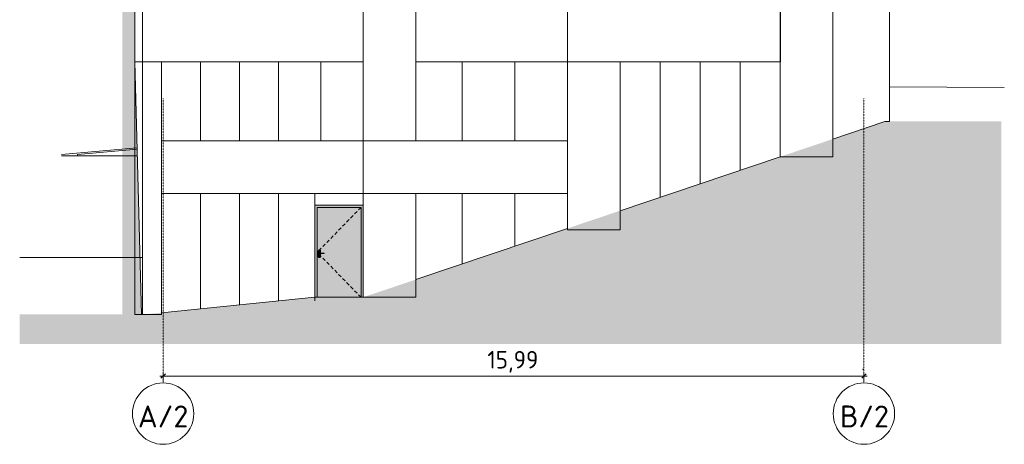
# Model space of a CAD drawing. Header units: millimetres. Extents: x 119219 to 750800, y -8933 to 168688.
# Tile 1 of 115: x 119219 to 141677, y -3864 to 5821. Entities that reach past the tile are written whole.
import ezdxf

# ---------------------------------------------------------------- set-up
doc = ezdxf.new("R2010")
doc.units = ezdxf.units.MM
doc.header["$MEASUREMENT"] = 0
doc.header["$XCLIPFRAME"] = 0
doc.linetypes.add('Штрихпунктирная', pattern=[6.702778, 3.527778, -1.763889, 0, -1.411111])
for name, color, linetype, lineweight in [('0_Ном._пера__1', 7, 'Continuous', 0), ('0_Ном._пера__120', 7, 'Continuous', 0), ('0_Ном._пера__141', 7, 'Continuous', 5), ('0_Ном._пера__19', 255, 'Continuous', 0), ('АР-Чертеж-Размеры.АР_Ном._пера__1', 7, 'Continuous', 0)]:
    doc.layers.add(name, color=color, linetype=linetype, lineweight=lineweight)
doc.layers.add('0_Ном._пера__161', color=7, linetype='Continuous', lineweight=13, true_color=0x6a6a6a)
doc.layers.add('АР-Чертеж-Размеры.АР', color=7, linetype='Continuous')
doc.styles.add('РЎР“Р•РќР•Р\xa0РР\xa0_РЎРўРР›Р¬_1', font='isocpeur.ttf')
doc.styles.add('РЎР“Р•РќР•Р\xa0РР\xa0_РЎРўРР›Р¬_2', font='GOST_Common.ttf')
doc.dimstyles.new('СГЕНЕРИР_СТИЛЬ__1', dxfattribs={"dimtxt": 400, "dimasz": 95, "dimexe": 0.18, "dimexo": 30000, "dimgap": 0, "dimtad": 1, "dimtih": 1, "dimtoh": 1, "dimlfac": 0.001, "dimzin": 0, "dimdsep": 46, "dimtxsty": 'РЎР“Р•РќР•Р\xa0РР\xa0_РЎРўРР›Р¬_2', "dimblk": 'ARROWHEAD_6', "dimblk1": 'ARROWHEAD_6', "dimblk2": 'ARROWHEAD_6', "dimcen": 0.09, "dimclrd": 7, "dimclre": 7, "dimclrt": 7, "dimadec": 0, "dimazin": 0, "dimtfac": 1, "dimtdec": 4, "dimtmove": 0, "dimatfit": 3, "dimfxl": 0, "dimtolj": 1, "dimtzin": 0, "dimarcsym": 0})
picture_1 = doc.add_image_def('image1.png', size_in_pixel=(882, 833))
picture_2 = doc.add_image_def('image2.png', size_in_pixel=(882, 837))
picture_3 = doc.add_image_def('image5.png', size_in_pixel=(729, 823))
picture_4 = doc.add_image_def('image4.png', size_in_pixel=(877, 829))

# ---------------------------------------------------------------- blocks, each defined once
blk = doc.blocks.new('*D2')
at = {"layer": 'АР-Чертеж-Размеры.АР_Ном._пера__1', "color": 7, "linetype": 'Continuous', "lineweight": 0}
for p, q in [((122491, -2434), (122491, -2214)), ((138476, -2434), (138476, -2214)), ((122416, -2308), (122491, -2308)), ((122541, -2258), (122441, -2358)), ((122491, -2308), (138476, -2308)), ((138426, -2358), (138526, -2258)), ((138476, -2308), (138551, -2308))]:
    blk.add_line(p, q, dxfattribs=at)
at = {"layer": 'АР-Чертеж-Размеры.АР_Ном._пера__1', "color": 7, "lineweight": 0, "insert": (129887, -2228), "char_height": 400, "attachment_point": 7, "style": 'РЎР“Р•РќР•Р\xa0РР\xa0_РЎРўРР›Р¬_2'}
blk.add_mtext('\\A1;{\\pql;\\fGOST Common|b0|i0|c204|p0;\\W1.000000;15,99}', dxfattribs=at)
blk = doc.blocks.new('ARROWHEAD_6')
at = {"color": 0, "linetype": 'Continuous', "lineweight": 0}
for p, q in [((0, 0), (-1, 0)), ((-0.5, -0.5), (0.5, 0.5))]:
    blk.add_line(p, q, dxfattribs=at)

msp = doc.modelspace()

# ---------------------------------------------------------------- hatches: boundary and pattern name
at = {"layer": '0_Ном._пера__1', "linetype": 'Continuous', "lineweight": 0}
msp.add_hatch(color=7, dxfattribs=at).paths.add_polyline_path([(141609.803, 3400), (141609.803, 3500), (138954.874, 3500), (127053.29, -510), (125914.054, -510), (122070.557, -900.163), (119218.904, -900.163), (119218.904, -1000.163), (122075.619, -1000.163), (125919.117, -610), (127069.684, -610), (138971.268, 3400)])
at = {"layer": '0_Ном._пера__161', "linetype": 'Continuous', "lineweight": 0, "true_color": 0x696969}
for points in [[(125953.888, 1590), (125953.888, 1540), (126003.888, 1540), (127003.888, 1540), (127053.888, 1540), (127053.888, 1590)], [(125953.888, -510), (126003.888, -510), (126003.888, 1540), (125953.888, 1540)], [(127053.888, -510), (127053.888, 1540), (127003.888, 1540), (127003.888, -510)], [(126028.888, 420), (126030.791, 410.433), (126036.211, 402.322), (126044.321, 396.903), (126053.888, 395), (126063.455, 396.903), (126071.566, 402.322), (126076.985, 410.433), (126078.888, 420), (126078.888, 485), (126059.388, 485), (126046.388, 485), (126046.388, 495), (126059.388, 495), (126078.888, 495), (126078.888, 545), (126076.985, 554.567), (126071.566, 562.677), (126063.455, 568.097), (126053.888, 570), (126044.321, 568.097), (126036.211, 562.677), (126030.791, 554.567), (126028.888, 545)], [(126047.378, 495), (126046.388, 495), (126046.388, 485), (126047.378, 485)], [(126050.196, 495), (126047.378, 495), (126047.378, 485), (126050.196, 485)], [(126054.413, 495), (126050.196, 495), (126050.196, 485), (126054.413, 485)], [(126059.388, 495), (126054.413, 495), (126054.413, 485), (126059.388, 485)], [(126166.388, 495), (126059.388, 495), (126059.388, 485), (126166.388, 485)]]:
    msp.add_hatch(color=251, dxfattribs=at).paths.add_polyline_path(points)
h = msp.add_hatch(color=251, dxfattribs=at)
h.paths.add_polyline_path([(126003.888, -510), (127003.888, -510), (127003.888, 1540), (126003.888, 1540)])
h.paths.add_polyline_path([(126030.791, 410.433), (126028.888, 420), (126028.888, 545), (126030.791, 554.567), (126036.211, 562.677), (126044.321, 568.097), (126053.888, 570), (126063.455, 568.097), (126071.566, 562.677), (126076.985, 554.567), (126078.888, 545), (126078.888, 495), (126166.388, 495), (126166.388, 485), (126078.888, 485), (126078.888, 420), (126076.985, 410.433), (126071.566, 402.322), (126063.455, 396.903), (126053.888, 395), (126044.321, 396.903), (126036.211, 402.322)], flags=0)
at = {"layer": '0_Ном._пера__19', "linetype": 'Continuous', "lineweight": 0}
for points in [[(121820.199, 67860), (122001.659, 66060), (121820.169, 66059.999), (121820.169, 64859.999), (121974.935, 63060), (121842.238, 63060), (121842.238, 61860), (121977.238, 60059.999), (121842.238, 60059.999), (121842.238, 58860), (121977.238, 57059.999), (121842.238, 57059.999), (121842.238, 55860), (121977.238, 54059.999), (121842.238, 54059.999), (121842.238, 52860), (121977.238, 51059.999), (121842.238, 51059.999), (121842.238, 49860), (121977.238, 48059.999), (121842.238, 48059.999), (121842.238, 46860), (121977.238, 45059.999), (121842.238, 45059.999), (121842.238, 43860), (121977.238, 42059.999), (121842.238, 42059.999), (121842.238, 40860), (121977.238, 39059.999), (121842.238, 39059.999), (121842.238, 37860), (121977.238, 36059.999), (121842.238, 36059.999), (121842.238, 34860), (121977.238, 33059.999), (121842.238, 33060), (121842.238, 31860), (121977.238, 30059.999), (121842.238, 30059.999), (121842.238, 28860), (121977.238, 27059.999), (121842.238, 27059.999), (121842.238, 25860), (121977.238, 24059.999), (121842.238, 24059.999), (121842.238, 22860), (121977.238, 21059.999), (121842.238, 21060), (121842.238, 19860), (121977.238, 18059.999), (121842.238, 18059.999), (121842.238, 16860), (121977.238, 15059.999), (121842.238, 15059.999), (121842.238, 13860), (121977.238, 12059.999), (121842.238, 12059.999), (121842.238, 10860), (121977.238, 9059.999), (121842.238, 9060), (121842.238, 7860), (121977.238, 6059.999), (121842.238, 6060), (121842.238, 4860), (121993.525, -900.163), (121562.106, -900.163), (121564.119, 67837.982)], [(122075.619, -1000.163), (119218.904, -1000.163), (119218.904, -1573.057), (141609.803, -1573.057), (141609.803, 3400), (138971.268, 3400), (138079.361, 3099.49), (127069.684, -610), (125919.117, -610), (122490.698, -958.027)]]:
    msp.add_hatch(color=255, dxfattribs=at).paths.add_polyline_path(points)

# ---------------------------------------------------------------- linework, layer by layer
at = {"layer": '0_Ном._пера__1', "color": 7, "linetype": 'Continuous', "lineweight": 0}
for p, q in [((121842.238, 4860), (121993.525, -900.163)), ((139056.143, 4293.459), (141677.143, 4277.966)), ((121893.752, 2898.648), (120171.35, 2747.958)), ((120171.35, 2714.127), (120538.853, 2714.127)), ((120538.853, 2714.127), (120540.51, 2714.127)), ((121894.594, 2866.57), (120540.51, 2748.103)), ((120540.51, 2748.103), (120540.51, 2714.127)), ((120540.51, 2714.127), (121898.823, 2714.127)), ((122019.985, 399.695), (119218.904, 399.695))]:
    msp.add_line(p, q, dxfattribs=at)
at = {"layer": '0_Ном._пера__1', "color": 7, "linetype": 'Штрихпунктирная', "lineweight": 0}
for p, q in [((122490.698, 4023.234), (122490.698, -2463.538)), ((138475.698, 4023.234), (138475.698, -2463.538))]:
    msp.add_line(p, q, dxfattribs=at)
at = {"layer": '0_Ном._пера__1', "color": 7, "linetype": 'Continuous', "lineweight": 0}
for points in [[(136567.23, 2695.531), (136567.23, 7860), (137766.17, 7860), (137766.17, 3099.49)], [(122019.985, -900.163), (122019.985, 4860), (122449.798, 4860), (122449.798, -861.665)], [(123341.508, 3060), (123341.508, 4860)], [(124233.218, 3060), (124233.218, 4860)], [(125124.928, 3060), (125124.928, 4860)], [(126089.908, 3060), (126089.908, 4860)], [(129311.353, 3060), (129311.353, 4859.999)], [(130513.928, 3060), (130513.928, 4859.999)], [(131716.506, 1061.177), (131716.506, 4859.999), (132915.446, 4859.999), (132915.446, 1465.135)], [(133828.392, 1772.734), (133828.392, 4859.999)], [(134741.338, 2080.333), (134741.338, 4859.999)], [(135654.284, 2387.932), (135654.284, 4859.999)], [(123341.508, -771.146), (123341.508, 1860)], [(124233.218, -680.626), (124233.218, 1860)], [(125124.928, -590.106), (125124.928, 1860)], [(125953.888, -590.106), (125953.888, 1860)], [(127053.888, -510), (127053.888, 1859.999), (128252.828, 1859.999), (128252.828, -105.84)], [(129311.353, 250.809), (129311.353, 1860)], [(130513.928, 655.992), (130513.928, 1860)]]:
    msp.add_lwpolyline(points, dxfattribs=at)
at = {"layer": '0_Ном._пера__1', "color": 7, "linetype": 'Continuous', "lineweight": 0, "flags": 128}
for points in [[(137766.17, 7860), (137766.17, 3099.49), (138954.874, 3500), (139056.143, 3500), (139056.143, 7860)], [(122449.798, 4859.999), (122449.798, -861.665), (125953.888, -510), (127053.888, -510), (127053.888, 4859.999)], [(128252.828, 3060), (131717.082, 3060), (131716.506, 4859.999), (128252.828, 4859.999)], [(132915.446, 4859.999), (132915.446, 1465.135), (136567.23, 2695.531), (136567.23, 4859.999)], [(128252.828, -105.84), (131716.506, 1061.177), (131716.506, 1859.999), (129311.353, 1860), (128252.828, 1859.999)]]:
    msp.add_lwpolyline(points, close=True, dxfattribs=at)
at = {"layer": '0_Ном._пера__1', "color": 7, "linetype": 'Continuous', "lineweight": 0}
for points in [[(121842.238, 6060), (122019.985, 6060), (122019.985, 4860), (121842.238, 4860)], [(122019.985, 6060), (127053.888, 6060), (127053.888, 4860), (122019.985, 4860)], [(127053.888, 6059.999), (128252.828, 6059.999), (128252.828, 3060), (127053.888, 3060)], [(128252.828, 6059.999), (131716.506, 6059.999), (131716.506, 4859.999), (128252.828, 4859.999)], [(131716.506, 6060), (136567.23, 6060), (136567.23, 4859.999), (131716.506, 4859.999)], [(122449.798, 3060), (127053.888, 3060), (127053.888, 1860), (122449.798, 1860)], [(127053.888, 3060), (131716.506, 3060), (131716.506, 1860), (127053.888, 1860)]]:
    msp.add_lwpolyline(points, close=True, dxfattribs=at)
for centre in [(122490.698, -3163.538), (138475.698, -3163.538)]:
    msp.add_circle(centre, 700, dxfattribs=at)
at = {"layer": '0_Ном._пера__1', "color": 7, "linetype": 'Штрихпунктирная', "lineweight": 0}
msp.add_point((138457.601, -2155.538), dxfattribs=at)
msp.add_point((138457.601, -2155.538), dxfattribs=at)
at = {"layer": '0_Ном._пера__120', "color": 7, "linetype": 'Continuous', "lineweight": 0}
for p, q in [((125953.888, 1590), (127053.888, 1590)), ((125953.888, -510), (125953.888, 1590)), ((126003.888, -510), (126003.888, 1540)), ((126003.888, 1540), (127003.888, 1540)), ((126822.324, 1353.896), (126766.458, 1296.634)), ((126913.106, 1446.948), (126857.24, 1389.685)), ((127003.888, 1540), (126948.022, 1482.737)), ((127003.888, 1540), (127003.888, -510)), ((126640.76, 1167.793), (126584.894, 1110.53)), ((126731.542, 1260.845), (126675.676, 1203.582)), ((126459.196, 981.69), (126403.33, 924.427)), ((126549.978, 1074.741), (126494.112, 1017.479)), ((126186.849, 702.535), (126130.983, 645.272)), ((126277.631, 795.586), (126221.765, 738.324)), ((126368.413, 888.638), (126312.548, 831.375)), ((126028.888, 540.625), (126003.888, 515)), ((126028.888, 489.375), (126003.888, 515)), ((126030.791, 554.567), (126028.888, 545)), ((126028.888, 545), (126028.888, 420)), ((126036.211, 562.677), (126030.791, 554.567)), ((126044.321, 568.097), (126036.211, 562.677)), ((126053.888, 570), (126044.321, 568.097)), ((126047.378, 495), (126046.388, 495)), ((126046.388, 495), (126046.388, 485)), ((126047.378, 485), (126046.388, 485)), ((126050.196, 495), (126047.378, 495)), ((126050.196, 485), (126047.378, 485)), ((126054.413, 495), (126050.196, 495)), ((126054.413, 485), (126050.196, 485)), ((126063.455, 568.097), (126053.888, 570)), ((126059.388, 495), (126054.413, 495)), ((126059.388, 485), (126054.413, 485)), ((126059.754, 572.262), (126056.952, 569.39)), ((126166.388, 495), (126059.388, 495)), ((126166.388, 485), (126059.388, 485)), ((126096.067, 609.483), (126059.754, 572.262)), ((126071.566, 562.677), (126063.455, 568.097)), ((126076.985, 554.567), (126071.566, 562.677)), ((126078.888, 545), (126076.985, 554.567)), ((126078.888, 495), (126078.888, 545)), ((126078.888, 420), (126078.888, 485)), ((126166.388, 495), (126166.388, 485)), ((126028.888, 420), (126030.791, 410.433)), ((126030.791, 410.433), (126036.211, 402.322)), ((126036.211, 402.322), (126044.321, 396.903)), ((126044.321, 396.903), (126053.888, 395)), ((126053.888, 395), (126063.455, 396.903)), ((126063.455, 396.903), (126071.566, 402.322)), ((126071.566, 402.322), (126076.985, 410.433)), ((126076.985, 410.433), (126078.888, 420)), ((126096.067, 420.516), (126078.888, 438.125)), ((126186.849, 327.464), (126130.983, 384.727)), ((126277.631, 234.413), (126221.765, 291.675)), ((126368.413, 141.361), (126312.548, 198.624)), ((126459.196, 48.31), (126403.33, 105.572)), ((126549.978, -44.742), (126494.112, 12.52)), ((127053.888, 160), (127053.888, -510)), ((126640.76, -137.794), (126584.894, -80.531)), ((126731.542, -230.845), (126675.676, -173.583)), ((126822.324, -323.897), (126766.458, -266.635)), ((126913.106, -416.949), (126857.24, -359.686)), ((127053.888, -510), (125953.888, -510)), ((127003.888, -510), (126948.022, -452.738))]:
    msp.add_line(p, q, dxfattribs=at)

# ---------------------------------------------------------------- texts
at = {"layer": '0_Ном._пера__141', "color": 7, "linetype": 'Continuous', "lineweight": 5, "char_height": 500, "attachment_point": 7, "style": 'РЎР“Р•РќР•Р\xa0РР\xa0_РЎРўРР›Р¬_1'}
for s, insert in [('\\A1;{\\pql;\\fISOCPEUR|b0|i0|c204|p0;\\W1.000000;А/2}', (121915.213, -3478.619)), ('\\A1;{\\pql;\\fISOCPEUR|b0|i0|c204|p0;\\W1.000000;В/2}', (137926.018, -3478.619))]:
    msp.add_mtext(s, dxfattribs=dict(at, insert=insert))

# ---------------------------------------------------------------- dimensions: what is measured, and where the dimension line sits
at = {"layer": 'АР-Чертеж-Размеры.АР', "color": 7, "linetype": 'Continuous', "lineweight": 0}
dim = msp.add_linear_dim(base=(138475.697720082, -2308.229263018), p1=(122490.697720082, -2463.53841957), p2=(138475.697720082, -2463.53841957), dimstyle='СГЕНЕРИР_СТИЛЬ__1', dxfattribs=at)
dim.commit()
dim.dimension.update_dxf_attribs({"geometry": '*D2', "text_midpoint": (130557.309673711, -2028.229261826), "dimtype": 160})

# ---------------------------------------------------------------- pictures from other files: only their frames are drawn
at = {"linetype": 'Continuous', "lineweight": 0}
image = msp.add_image(picture_1, insert=(136566.626, 2695.531), size_in_units=(1199.538, 5164.469), dxfattribs=at)
image.set_boundary_path([(-0.5, -0.5), (881.5, 832.5)])
image = msp.add_image(picture_4, insert=(121842.238, 4859.999), size_in_units=(177.747, 1200), dxfattribs=at)
image.set_boundary_path([(-0.5, -0.5), (876.5, 828.5)])
image = msp.add_image(picture_4, insert=(122019.985, 4860), size_in_units=(5033.903, 1200), dxfattribs=at)
image.set_boundary_path([(-0.5, -0.5), (876.5, 828.5)])
image = msp.add_image(picture_2, insert=(127053.29, 3060), size_in_units=(1199.538, 3000), dxfattribs=at)
image.set_boundary_path([(-0.5, -0.5), (881.5, 836.5)])
image = msp.add_image(picture_4, insert=(128252.828, 4859.999), size_in_units=(3463.333, 1200), dxfattribs=at)
image.set_boundary_path([(-0.5, -0.5), (876.5, 828.5)])
image = msp.add_image(picture_3, insert=(131715.908, 4859.999), size_in_units=(4859.999, 1200), dxfattribs=at)
image.set_boundary_path([(-0.5, -0.5), (728.5, 822.5)])
image = msp.add_image(picture_2, insert=(121842.238, -900.163), size_in_units=(177.747, 5760.162), dxfattribs=at)
image.set_boundary_path([(-0.5, -0.5), (881.5, 836.5)])
image = msp.add_image(picture_2, insert=(122019.985, -900.163), size_in_units=(429.813, 5760.162), dxfattribs=at)
image.set_boundary_path([(-0.5, -0.5), (881.5, 836.5)])
image = msp.add_image(picture_2, insert=(131715.93, 1031.161), size_in_units=(1199.538, 3828.838), dxfattribs=at)
image.set_boundary_path([(-0.5, -0.5), (881.5, 836.5)])
image = msp.add_image(picture_4, insert=(122449.798, 1860), size_in_units=(4604.09, 1200), dxfattribs=at)
image.set_boundary_path([(-0.5, -0.5), (876.5, 828.5)])
image = msp.add_image(picture_4, insert=(127053.29, 1859.999), size_in_units=(4662.871, 1200), dxfattribs=at)
image.set_boundary_path([(-0.5, -0.5), (876.5, 828.5)])
image = msp.add_image(picture_2, insert=(127053.29, -510), size_in_units=(1199.538, 2370), dxfattribs=at)
image.set_boundary_path([(-0.5, -0.5), (881.5, 836.5)])

doc.saveas('drawing.dxf')
